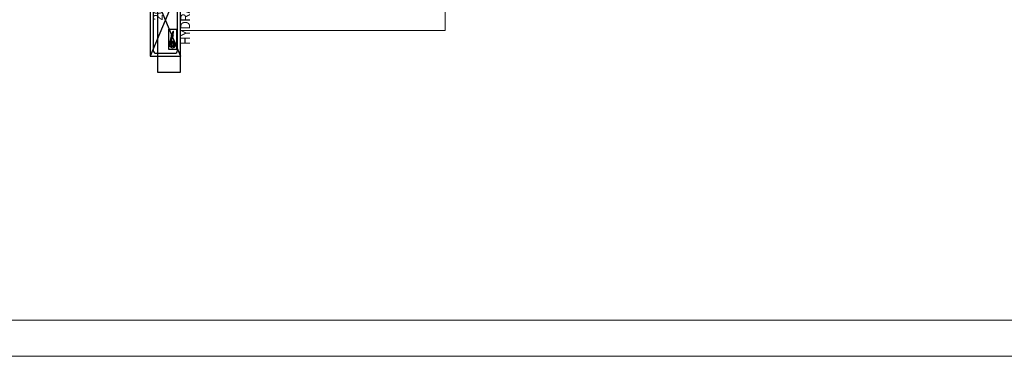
# Model space of a CAD drawing. Header units: millimetres. Extents: x -9038497 to 54128, y -10570064 to 59476.
# Tile 112 of 135: x 47857 to 48675, y 21463 to 21742. Entities that reach past the tile are written whole.
import ezdxf

# ---------------------------------------------------------------- set-up
doc = ezdxf.new("R2010")
doc.units = ezdxf.units.MM
doc.header["$LTSCALE"] = 0.8
for name, color, linetype, lineweight in [('0 proj_widok widok widok', 7, 'Continuous', 0), ('A PPOŻ', 1, 'Continuous', 30), ('SCIANY', 1, 'Continuous', 30), ('sciany - mur', 1, 'Continuous', 30)]:
    doc.layers.add(name, color=color, linetype=linetype, lineweight=lineweight)
doc.styles.add('12', font='ARIALN.TTF', dxfattribs={"height": 12})

# ---------------------------------------------------------------- blocks, each defined once
blk = doc.blocks.new('G$CFDD6B8A7')
at = {"color": 1}
for p, q in [((60, 33), (0, 8)), ((60, 8), (0, 33)), ((9.88, 17.06), (16.4, 15.36)), ((9.65, 16.19), (16.17, 14.49)), ((16.4, 15.36), (16.17, 14.49)), ((16.17, 14.49), (16.46, 14.26)), ((16.4, 15.36), (16.76, 15.43)), ((16.76, 15.43), (16.46, 14.26)), ((16.46, 14.26), (16.75, 14.18)), ((17.13, 15.64), (16.67, 13.9)), ((16.67, 13.9), (17.05, 13.8)), ((16.76, 15.43), (17.05, 15.35)), ((17.5, 15.54), (17.05, 13.8)), ((17.12, 14.08), (20.4, 13.71)), ((17.13, 15.64), (17.5, 15.54)), ((17.43, 15.26), (20.47, 13.98)), ((20.4, 13.71), (20.77, 13.61)), ((20.47, 13.98), (20.84, 13.89)), ((20.84, 13.89), (20.77, 13.61))]:
    blk.add_line(p, q, dxfattribs=at)
for points in [[(0, 8), (60, 8), (60, 33), (0, 33)], [(5.59, 17.55), (22.32, 17.55), (22.32, 11.32), (5.59, 11.32)]]:
    blk.add_lwpolyline(points, close=True, dxfattribs=at)
blk.add_lwpolyline([(4.8, 10.4), (55.2, 10.4, 0.414214), (57.6, 12.8), (57.6, 28.2, 0.414214), (55.2, 30.6), (4.8, 30.6, 0.414214), (2.4, 28.2), (2.4, 12.8, 0.414214)], format="xyb", close=True, dxfattribs=at)
for radius in [1.72, 0.822]:
    blk.add_circle((9.65, 14.47), radius, dxfattribs=at)
blk.add_arc((9.65, 14.45), 2.62, 84.98786, 25.36144, dxfattribs=at)
at = {"color": 1, "char_height": 8, "width": 34.7818, "attachment_point": 1, "style": '12'}
for s, insert in [(' \\P20/25', (29.65, 44.09)), ('HYDRANT ', (9.49, 8))]:
    blk.add_mtext(s, dxfattribs=dict(at, insert=insert))

msp = doc.modelspace()

# ---------------------------------------------------------------- linework, layer by layer
at = {"layer": '0 proj_widok widok widok', "lineweight": 0}
for points in [[(47439.58, 21462.77), (49539.58, 21462.77), (49539.58, 22936.77), (47439.58, 22936.77)], [(47439.58, 21462.77), (49539.58, 21462.77), (49539.58, 22936.77), (47439.58, 22936.77)], [(47599.58, 22906.77), (49509.58, 22906.77), (49509.58, 21492.77), (47599.58, 21492.77)]]:
    msp.add_lwpolyline(points, close=True, dxfattribs=at)
at = {"layer": 'SCIANY', "ltscale": 40}
for p, q in [((47971.43, 21804.91), (47971.43, 21698.75)), ((47990.43, 21698.75), (47990.43, 21804.91)), ((47971.43, 21698.75), (47990.43, 21698.75))]:
    msp.add_line(p, q, dxfattribs=at)
at = {"layer": 'sciany - mur', "lineweight": 0, "ltscale": 40}
for p, q in [((48210.27, 21877.54), (48210.27, 21733.41)), ((48210.27, 21733.41), (47990.42, 21733.41))]:
    msp.add_line(p, q, dxfattribs=at)

# ---------------------------------------------------------------- block references
at = {"layer": 'A PPOŻ', "rotation": 90}
msp.add_blockref('G$CFDD6B8A7', (47998.35, 21712.02), dxfattribs=at)

doc.saveas('drawing.dxf')
